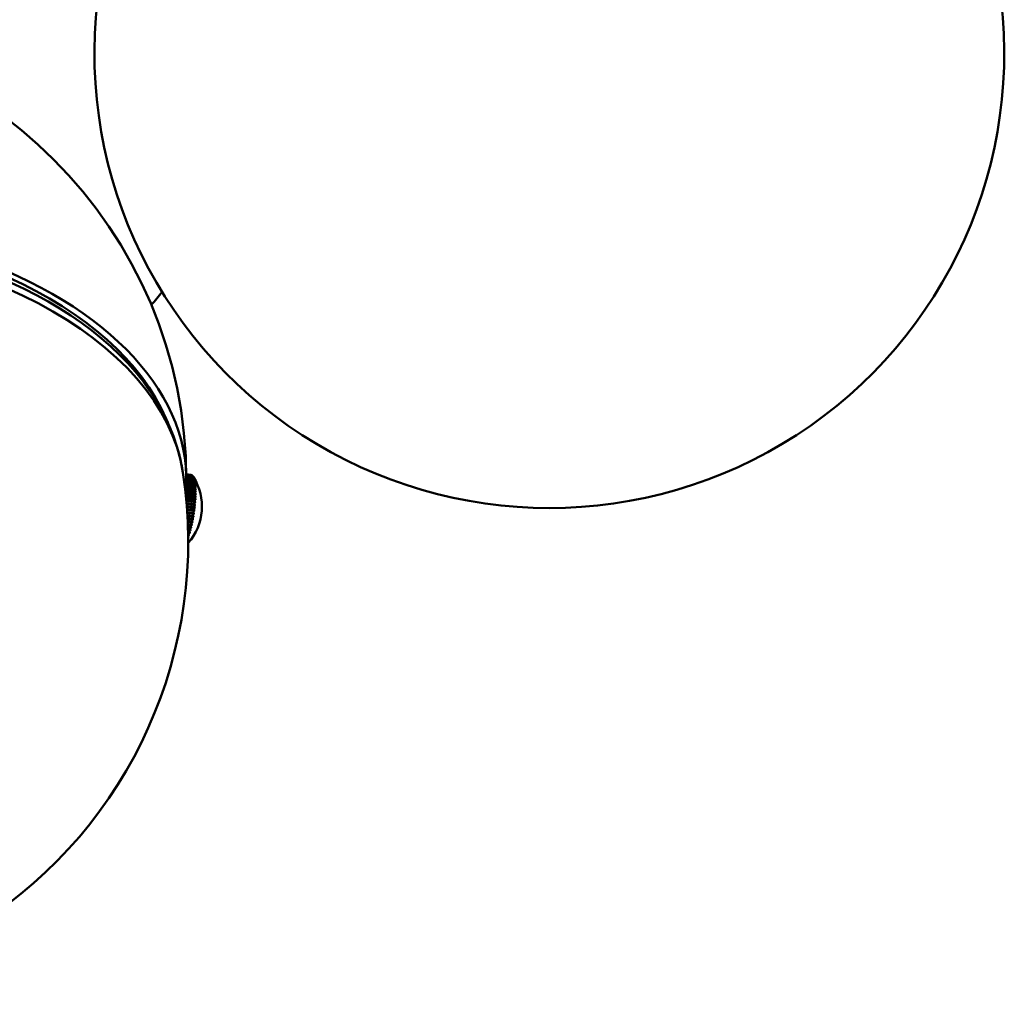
# Model space of a CAD drawing. Header units: millimetres. Extents: x 849 to 4035, y 828 to 3843.
# Tile 99 of 105: x 3778 to 3908, y 1340 to 1469. Entities that reach past the tile are written whole.
import ezdxf

# ---------------------------------------------------------------- set-up
doc = ezdxf.new("R2010")
doc.units = ezdxf.units.MM
doc.header["$LTSCALE"] = 15
doc.layers.add('Widoczne (ISO)', color=7, linetype='Continuous', lineweight=50)
doc.layers.add('Widoczne wąskie (ISO)', color=7, linetype='Continuous', lineweight=50)

msp = doc.modelspace()

# ---------------------------------------------------------------- linework, layer by layer
at = {"layer": 'Widoczne (ISO)'}
for p, q in [((3793.42, 1423.46), (3795.59, 1420.29)), ((3796.72, 1418.51), (3796.72, 1418.72)), ((3801.13, 1409.08), (3800.46, 1409.18)), ((3800.46, 1409.17), (3801.19, 1409.06)), ((3801.21, 1409.05), (3800.46, 1409.16)), ((3800.46, 1409.13), (3801.27, 1409.01)), ((3801.28, 1408.99), (3800.46, 1409.11)), ((3800.46, 1409.06), (3801.34, 1408.92)), ((3801.35, 1408.9), (3800.46, 1409.03)), ((3800.46, 1408.96), (3801.4, 1408.81)), ((3800.45, 1407.75), (3801.64, 1407.57)), ((3801.64, 1407.5), (3800.45, 1407.68)), ((3801.42, 1408.78), (3800.46, 1408.92)), ((3800.46, 1408.82), (3801.46, 1408.67)), ((3800.46, 1408.26), (3801.59, 1408.08)), ((3801.6, 1408.02), (3800.46, 1408.2)), ((3800.46, 1408.02), (3801.62, 1407.84)), ((3801.62, 1407.77), (3800.46, 1407.95)), ((3801.47, 1408.63), (3800.47, 1408.79)), ((3800.47, 1408.66), (3801.51, 1408.5)), ((3801.52, 1408.45), (3800.47, 1408.62)), ((3800.47, 1408.47), (3801.55, 1408.31)), ((3801.56, 1408.25), (3800.47, 1408.42)), ((3801.46, 1408.72), (3801.46, 1408.72)), ((3801.51, 1408.58), (3801.51, 1408.57)), ((3801.55, 1408.4), (3801.56, 1408.4)), ((3801.56, 1408.42), (3801.56, 1408.4)), ((3801.56, 1408.4), (3801.56, 1408.39)), ((3801.59, 1408.21), (3801.6, 1408.21)), ((3801.61, 1408.23), (3801.6, 1408.21)), ((3801.6, 1408.21), (3801.61, 1408.19)), ((3801.61, 1408), (3801.64, 1407.99)), ((3801.63, 1407.76), (3801.67, 1407.75)), ((3801.64, 1408.01), (3801.64, 1407.99)), ((3801.64, 1407.99), (3801.64, 1407.96)), ((3801.67, 1407.77), (3801.67, 1407.75)), ((3801.67, 1407.75), (3801.67, 1407.71)), ((3801.65, 1406.56), (3800.39, 1406.75)), ((3800.4, 1406.84), (3801.65, 1406.64)), ((3800.4, 1406.79), (3801.7, 1406.58)), ((3800.4, 1406.5), (3801.64, 1406.3)), ((3800.4, 1406.45), (3801.69, 1406.25)), ((3801.64, 1406.21), (3800.4, 1406.4)), ((3800.42, 1407.16), (3801.66, 1406.97)), ((3800.42, 1407.1), (3801.7, 1406.9)), ((3801.66, 1406.89), (3800.42, 1407.08)), ((3800.44, 1407.47), (3801.65, 1407.28)), ((3800.44, 1407.4), (3801.7, 1407.21)), ((3801.65, 1407.2), (3800.44, 1407.39)), ((3801.64, 1407.5), (3801.69, 1407.49)), ((3801.69, 1407.5), (3801.69, 1407.49)), ((3801.69, 1407.49), (3801.69, 1407.44)), ((3801.7, 1407.22), (3801.7, 1407.21)), ((3801.7, 1407.21), (3801.7, 1407.15)), ((3801.71, 1406.91), (3801.7, 1406.9)), ((3801.7, 1406.9), (3801.7, 1406.84)), ((3801.71, 1406.59), (3801.7, 1406.58)), ((3801.7, 1406.58), (3801.7, 1406.51)), ((3800.43, 1406.13), (3801.62, 1405.95)), ((3800.44, 1406.09), (3801.67, 1405.9)), ((3801.62, 1405.85), (3800.44, 1406.04)), ((3800.47, 1405.76), (3801.6, 1405.58)), ((3800.47, 1405.72), (3801.65, 1405.54)), ((3801.59, 1405.49), (3800.48, 1405.66)), ((3800.5, 1405.37), (3801.56, 1405.21)), ((3800.5, 1405.34), (3801.61, 1405.17)), ((3801.55, 1405.11), (3800.51, 1405.27)), ((3801.61, 1405.17), (3801.6, 1405.08)), ((3801.62, 1405.18), (3801.61, 1405.17)), ((3801.65, 1405.54), (3801.64, 1405.45)), ((3801.65, 1405.55), (3801.65, 1405.54)), ((3801.68, 1405.91), (3801.67, 1405.9)), ((3801.67, 1405.9), (3801.67, 1405.82)), ((3801.7, 1406.26), (3801.69, 1406.25)), ((3801.69, 1406.25), (3801.69, 1406.17)), ((3800.53, 1404.98), (3801.52, 1404.82)), ((3800.53, 1404.96), (3801.57, 1404.8)), ((3801.51, 1404.72), (3800.54, 1404.87)), ((3800.56, 1404.58), (3801.47, 1404.44)), ((3800.56, 1404.57), (3801.53, 1404.42)), ((3801.46, 1404.34), (3800.57, 1404.48)), ((3800.59, 1404.18), (3801.42, 1404.05)), ((3800.59, 1404.18), (3801.47, 1404.04)), ((3801.4, 1403.95), (3800.6, 1404.07)), ((3800.62, 1403.78), (3801.36, 1403.66)), ((3801.47, 1404.04), (3801.46, 1403.94)), ((3801.47, 1404.04), (3801.47, 1404.04)), ((3801.53, 1404.42), (3801.51, 1404.32)), ((3801.53, 1404.42), (3801.53, 1404.42)), ((3801.57, 1404.8), (3801.56, 1404.7)), ((3801.58, 1404.8), (3801.57, 1404.8)), ((3801.39, 1403.56), (3800.62, 1403.68)), ((3801.34, 1403.56), (3800.62, 1403.67)), ((3800.64, 1403.38), (3801.29, 1403.28)), ((3801.32, 1403.19), (3800.64, 1403.29)), ((3801.27, 1403.18), (3800.64, 1403.28)), ((3800.66, 1402.98), (3801.21, 1402.9)), ((3801.25, 1402.82), (3800.66, 1402.91)), ((3801.19, 1402.8), (3800.66, 1402.88)), ((3800.67, 1402.6), (3801.13, 1402.53)), ((3801.17, 1402.45), (3800.67, 1402.53)), ((3801.11, 1402.43), (3800.68, 1402.5)), ((3801.19, 1402.54), (3801.17, 1402.45)), ((3801.27, 1402.91), (3801.25, 1402.82)), ((3801.25, 1402.81), (3801.25, 1402.82)), ((3801.34, 1403.28), (3801.32, 1403.19)), ((3801.33, 1403.18), (3801.32, 1403.19)), ((3801.41, 1403.66), (3801.39, 1403.56)), ((3801.4, 1403.56), (3801.39, 1403.56)), ((3800.69, 1402.22), (3801.05, 1402.16)), ((3801.09, 1402.1), (3800.69, 1402.16)), ((3801.03, 1402.07), (3800.69, 1402.13)), ((3800.7, 1401.86), (3800.96, 1401.81)), ((3801, 1401.76), (3800.7, 1401.81)), ((3800.94, 1401.73), (3800.7, 1401.76)), ((3800.7, 1401.5), (3800.87, 1401.48)), ((3800.91, 1401.44), (3800.7, 1401.47)), ((3800.85, 1401.4), (3800.71, 1401.42)), ((3800.71, 1401.17), (3800.78, 1401.16)), ((3800.84, 1401.19), (3800.82, 1401.13)), ((3800.93, 1401.51), (3800.91, 1401.44)), ((3800.91, 1401.43), (3800.91, 1401.44)), ((3801.02, 1401.84), (3801, 1401.76)), ((3801, 1401.75), (3801, 1401.76)), ((3801.11, 1402.18), (3801.09, 1402.1)), ((3801.09, 1402.1), (3801.09, 1402.1)), ((3801.18, 1402.45), (3801.17, 1402.45)), ((3800.82, 1401.13), (3800.71, 1401.15)), ((3800.75, 1401.08), (3800.71, 1401.09)), ((3800.72, 1400.84), (3800.71, 1400.84)), ((3800.74, 1400.9), (3800.72, 1400.84)), ((3800.72, 1400.83), (3800.72, 1400.84)), ((3800.82, 1401.12), (3800.82, 1401.13))]:
    msp.add_line(p, q, dxfattribs=at)
for centre, radius, start, end in [((3848.35, 1464.71), 60, 171.2634, 8.7366), ((3740.72, 1408.47), 59.75, 0, 180), ((3750.15, 1470.38), 60, 319.6109, 321.7574), ((3740.72, 1400.3), 60, 171.2634, 8.7366), ((3795.29, 1404.92), 7.25, 318.44, 32.4645)]:
    msp.add_arc(centre, radius, start, end, dxfattribs=at)
for centre, major_axis, ratio, start_param, end_param in [((3740.72, 1408.47), (59.75, 0), 0.57735, 6.229931, 9.478033), ((3740.72, 1408.47), (-58.75, 0), 0.57735, 3.3797, 6.045078), ((3800.36, 1404.14), (0.76, 4.94), 0.211325, 6.219442, 6.277982), ((3795.28, 1404.93), (-3.41, -6.4), 0.974759, 2.658804, 2.66021), ((3800.36, 1404.14), (0.76, 4.94), 0.211325, 6.140902, 6.199442), ((3795.28, 1404.93), (5.11, 5.15), 0.966105, 6.082269, 6.085188), ((3800.36, 1404.14), (0.76, 4.94), 0.211325, 6.062362, 6.120902), ((3795.28, 1404.93), (6.07, 3.97), 0.951493, 6.280955, 6.287018), ((3795.3, 1404.91), (6.07, 3.97), 0.951493, 6.271481, 6.287018), ((3800.36, 1404.14), (0.76, 4.94), 0.211325, 5.983823, 6.042362), ((3800.44, 1404.13), (0.75, 4.86), 0.211325, 6.042195, 6.052469), ((3795.28, 1404.94), (6.59, 3.03), 0.931016, 0.127942, 0.143479), ((3795.3, 1404.9), (6.59, 3.03), 0.931016, 0.127942, 0.143479), ((3800.36, 1404.14), (0.76, 4.94), 0.211325, 5.905283, 5.963822), ((3800.44, 1404.13), (0.75, 4.86), 0.211325, 5.963655, 5.98399), ((3795.28, 1404.94), (6.87, 2.31), 0.904798, 0.226173, 0.24171), ((3795.3, 1404.9), (6.87, 2.31), 0.904798, 0.226173, 0.24171), ((3800.36, 1404.14), (0.76, 4.94), 0.211325, 5.826743, 5.885282), ((3800.44, 1404.13), (0.75, 4.86), 0.211325, 5.885115, 5.90545), ((3795.28, 1404.95), (7.04, 1.75), 0.873002, 0.297305, 0.312842), ((3795.3, 1404.9), (7.04, 1.75), 0.873002, 0.297305, 0.312842), ((3800.36, 1404.14), (0.76, 4.94), 0.211325, 5.748203, 5.806743), ((3795.29, 1404.95), (7.13, 1.31), 0.835824, 0.35032, 0.365857), ((3800.44, 1404.13), (-0.75, -4.86), 0.211325, 2.664983, 2.685317), ((3795.3, 1404.89), (7.13, 1.31), 0.835824, 0.35032, 0.365857), ((3800.36, 1404.14), (0.76, 4.94), 0.211325, 5.669663, 5.728203), ((3795.29, 1404.95), (7.19, 0.96), 0.793493, 0.390821, 0.406359), ((3795.29, 1404.89), (7.19, 0.96), 0.793493, 0.390821, 0.406359), ((3800.36, 1404.14), (0.76, 4.94), 0.211325, 5.591124, 5.649663), ((3800.44, 1404.13), (-0.75, -4.86), 0.211325, 2.586443, 2.606778), ((3795.29, 1404.95), (7.22, 0.66), 0.746269, 0.422386, 0.437923), ((3795.29, 1404.89), (-7.22, -0.66), 0.746269, 3.563979, 3.579516), ((3800.36, 1404.14), (0.76, 4.94), 0.211325, 5.512584, 5.571123), ((3800.44, 1404.13), (-0.75, -4.86), 0.211325, 2.507903, 2.528238), ((3800.44, 1404.13), (-0.75, -4.86), 0.211325, 2.429363, 2.449698), ((3795.29, 1404.96), (7.24, 0.41), 0.694444, 0.447364, 0.462901), ((3795.29, 1404.89), (-7.24, -0.41), 0.694444, 3.588957, 3.604494), ((3800.36, 1404.14), (0.76, 4.94), 0.211325, 5.434044, 5.492583), ((3800.36, 1404.14), (0.76, 4.94), 0.211325, 5.198424, 5.256964), ((3795.29, 1404.96), (7.25, 0.19), 0.638338, 0.467345, 0.482882), ((3795.29, 1404.88), (-7.25, -0.19), 0.638338, 3.608937, 3.624474), ((3800.36, 1404.14), (0.76, 4.94), 0.211325, 5.355504, 5.414044), ((3800.36, 1404.14), (0.76, 4.94), 0.211325, 5.276964, 5.335504), ((3795.29, 1404.96), (7.25, -0.17), 0.51469, 0.496406, 0.511943), ((3795.29, 1404.88), (-7.25, 0.17), 0.51469, 3.637998, 3.653535), ((3795.29, 1404.96), (7.25, 0), 0.578297, 0.483431, 0.498968), ((3795.29, 1404.88), (-7.25, 0), 0.578297, 3.625024, 3.640561), ((3800.44, 1404.13), (-0.75, -4.86), 0.211325, 2.350824, 2.371158), ((3800.44, 1404.13), (-0.75, -4.86), 0.211325, 2.272284, 2.292618), ((3800.44, 1404.13), (-0.75, -4.86), 0.211325, 2.115204, 2.135539), ((3800.44, 1404.13), (-0.75, -4.86), 0.211325, 2.193744, 2.214079), ((3800.36, 1404.14), (0.76, 4.94), 0.211325, 4.884265, 4.942805), ((3795.29, 1404.87), (-7.21, 0.74), 0.232729, 3.668005, 3.683542), ((3800.36, 1404.14), (0.76, 4.94), 0.211325, 4.962805, 5.021345), ((3795.3, 1404.97), (7.21, -0.74), 0.232729, 0.526412, 0.541949), ((3795.29, 1404.87), (-7.22, 0.61), 0.306493, 3.663168, 3.678705), ((3800.36, 1404.14), (0.76, 4.94), 0.211325, 5.041345, 5.099884), ((3795.29, 1404.97), (7.22, -0.61), 0.306493, 0.521576, 0.537113), ((3800.44, 1404.13), (-0.75, -4.86), 0.211325, 1.801045, 1.821379), ((3800.36, 1404.14), (0.76, 4.94), 0.211325, 5.119885, 5.178424), ((3795.29, 1404.97), (7.23, -0.47), 0.378368, 0.515122, 0.530659), ((3795.29, 1404.88), (-7.23, 0.47), 0.378368, 3.656714, 3.672252), ((3795.29, 1404.97), (7.24, -0.33), 0.44791, 0.506832, 0.522369), ((3795.29, 1404.88), (-7.24, 0.33), 0.44791, 3.648425, 3.663962), ((3800.44, 1404.13), (-0.75, -4.86), 0.211325, 1.879585, 1.899919), ((3800.44, 1404.13), (-0.75, -4.86), 0.211325, 1.958125, 1.978459), ((3800.44, 1404.13), (-0.75, -4.86), 0.211325, 2.036664, 2.056999), ((3800.36, 1404.14), (0.76, 4.94), 0.211325, 4.648646, 4.707185), ((3795.28, 1404.87), (-7.17, 1.1), 0.004688, 3.674111, 3.689648), ((3800.36, 1404.14), (0.76, 4.94), 0.211325, 4.727186, 4.785725), ((3795.3, 1404.97), (7.17, -1.1), 0.004688, 0.532518, 0.548055), ((3795.28, 1404.87), (-7.18, 0.98), 0.08136, 3.673394, 3.688931), ((3800.44, 1404.13), (-0.75, -4.86), 0.211325, 1.565426, 1.58576), ((3800.36, 1404.14), (0.76, 4.94), 0.211325, 4.805725, 4.864265), ((3795.3, 1404.97), (7.18, -0.98), 0.08136, 0.531801, 0.547338), ((3795.28, 1404.87), (-7.2, 0.86), 0.15753, 3.671378, 3.686916), ((3795.3, 1404.97), (7.2, -0.86), 0.15753, 0.529786, 0.545323), ((3800.44, 1404.13), (-0.75, -4.86), 0.211325, 1.643965, 1.6643), ((3800.44, 1404.13), (-0.75, -4.86), 0.211325, 1.722505, 1.74284), ((3800.36, 1404.14), (0.76, 4.94), 0.211325, 4.413026, 4.471566), ((3795.3, 1404.97), (7.07, -1.59), 0.297576, 5.745399, 5.760936), ((3800.44, 1404.13), (-0.75, -4.86), 0.211325, 1.251266, 1.271601), ((3795.28, 1404.87), (-7.1, 1.46), 0.223612, 2.599156, 2.614693), ((3800.36, 1404.14), (0.76, 4.94), 0.211325, 4.491566, 4.550106), ((3795.3, 1404.97), (7.1, -1.46), 0.223612, 5.740748, 5.756285), ((3800.44, 1404.13), (-0.75, -4.86), 0.211325, 1.329806, 1.350141), ((3795.28, 1404.87), (-7.12, 1.34), 0.148269, 2.595952, 2.611489), ((3800.36, 1404.14), (0.76, 4.94), 0.211325, 4.570106, 4.628645), ((3795.3, 1404.97), (7.12, -1.34), 0.148269, 5.737545, 5.753082), ((3800.44, 1404.13), (-0.75, -4.86), 0.211325, 1.408346, 1.42868), ((3795.28, 1404.87), (-7.15, 1.22), 0.072013, 2.594098, 2.609635), ((3795.3, 1404.97), (7.15, -1.22), 0.072013, 5.735691, 5.751228), ((3800.44, 1404.13), (-0.75, -4.86), 0.211325, 1.486886, 1.50722), ((3800.36, 1404.14), (0.76, 4.94), 0.211325, 4.098867, 4.157407), ((3795.3, 1404.96), (6.92, -2.17), 0.570711, 5.782479, 5.798016), ((3800.44, 1404.13), (-0.75, -4.86), 0.211325, 0.937107, 0.957441), ((3795.28, 1404.88), (-6.97, 2.01), 0.506695, 2.628249, 2.643786), ((3800.36, 1404.14), (0.76, 4.94), 0.211325, 4.177407, 4.235946), ((3795.3, 1404.96), (6.97, -2.01), 0.506695, 5.769842, 5.785379), ((3800.44, 1404.13), (-0.75, -4.86), 0.211325, 1.015647, 1.035981), ((3795.28, 1404.88), (-7.01, 1.86), 0.439555, 2.618103, 2.63364), ((3800.36, 1404.14), (0.76, 4.94), 0.211325, 4.255947, 4.314486), ((3795.3, 1404.96), (7.01, -1.86), 0.439555, 5.759696, 5.775233), ((3800.44, 1404.13), (-0.75, -4.86), 0.211325, 1.094187, 1.114521), ((3795.28, 1404.88), (-7.04, 1.72), 0.369705, 2.610052, 2.625589), ((3800.36, 1404.14), (0.76, 4.94), 0.211325, 4.334487, 4.393026), ((3795.3, 1404.97), (7.04, -1.72), 0.369705, 5.751645, 5.767182), ((3800.44, 1404.13), (-0.75, -4.86), 0.211325, 1.172726, 1.193061), ((3795.28, 1404.87), (-7.07, 1.59), 0.297576, 2.603806, 2.619343), ((3800.36, 1404.14), (0.76, 4.94), 0.211325, 4.047722, 4.078867), ((3795.3, 1404.96), (6.86, -2.35), 0.631209, 5.805965, 5.813685), ((3795.28, 1404.88), (-6.86, 2.35), 0.631209, 2.670141, 2.672093), ((3800.44, 1404.13), (-0.75, -4.86), 0.211325, 0.858567, 0.878902), ((3795.28, 1404.88), (-6.92, 2.17), 0.570711, 2.640886, 2.656423)]:
    msp.add_ellipse(centre, major_axis=major_axis, ratio=ratio, start_param=start_param, end_param=end_param, dxfattribs=at)
msp.add_open_spline([(3795.59, 1420.29), (3796.05, 1419.62), (3796.48, 1418.94), (3797.27, 1417.55), (3797.64, 1416.84), (3798.31, 1415.4), (3798.6, 1414.67), (3799.13, 1413.2), (3799.36, 1412.45), (3799.75, 1410.94), (3799.9, 1410.18), (3800.02, 1409.41)], degree=3, knots=[4.0737246, 4.0737246, 4.0737246, 4.0737246, 4.1313991, 4.1313991, 4.1890736, 4.1890736, 4.246748, 4.246748, 4.3044225, 4.3044225, 4.362097, 4.362097, 4.362097, 4.362097], dxfattribs=at)
at = {"layer": 'Widoczne wąskie (ISO)'}
for centre, major_axis, start_param, end_param in [((3740.72, 1407.75), (59.01, 0), 0.376865, 2.764728), ((3740.72, 1406.38), (-59.54, 0), 3.230085, 6.194693), ((3740.72, 1413.48), (56, 0), 0.225936, 0.249702)]:
    msp.add_ellipse(centre, major_axis=major_axis, ratio=0.57735, start_param=start_param, end_param=end_param, dxfattribs=at)

doc.saveas('drawing.dxf')
